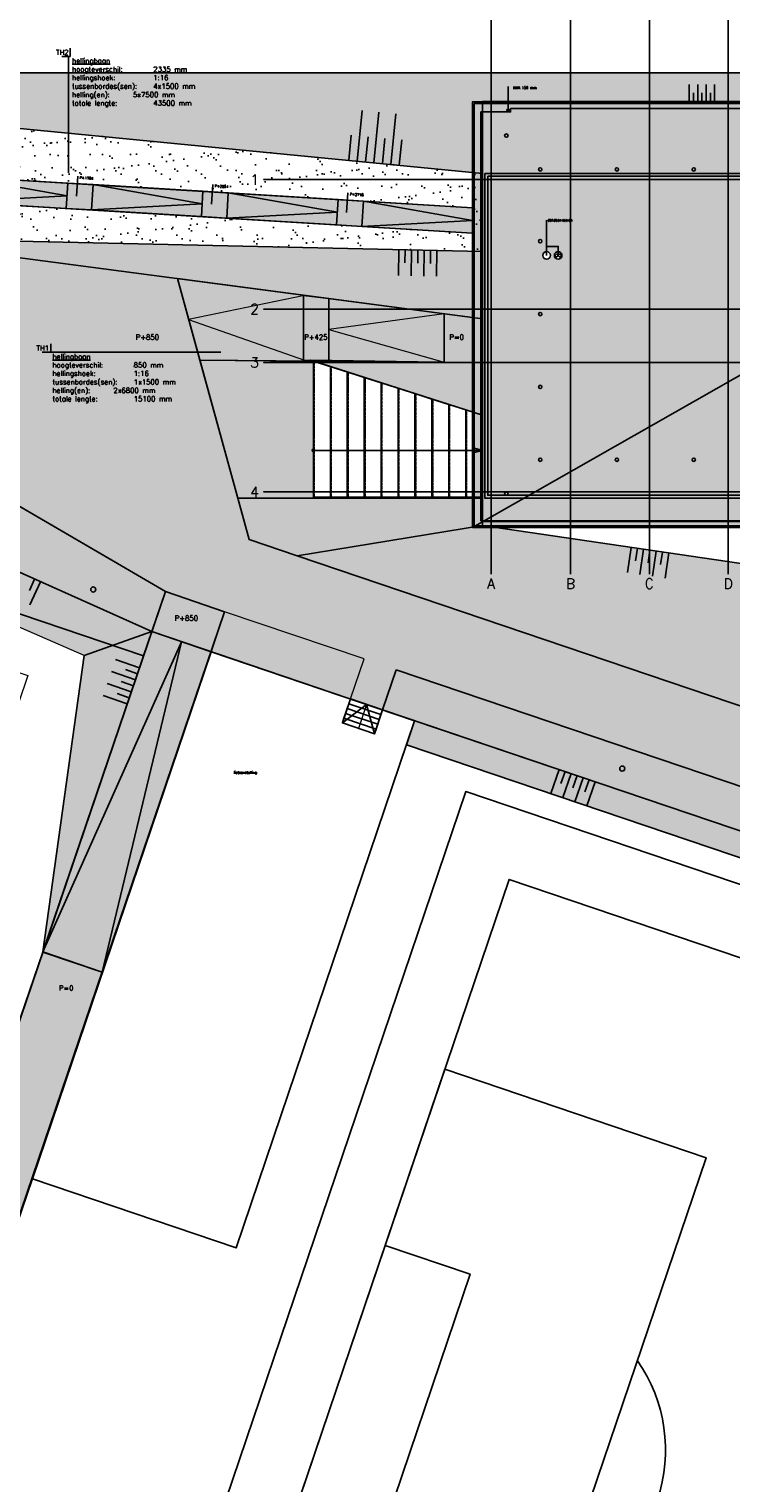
# Model space of a CAD drawing. Header units: millimetres. Extents: x -21286 to 456611, y -160636 to 272086.
# Tile 9 of 12: x 227244 to 268712, y -77076 to 8851. Entities that reach past the tile are written whole.
import ezdxf

# ---------------------------------------------------------------- set-up
doc = ezdxf.new("R2010")
doc.units = ezdxf.units.MM
doc.header["$LTSCALE"] = 0.5
doc.linetypes.add('CENTER2', pattern=[28.575000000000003, 19.05, -3.175, 3.175, -3.175])
doc.linetypes.add('HIDDEN2', pattern=[4.762499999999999, 3.175, -1.5875])
for name, color, linetype in [('arc. 252', 252, 'Continuous'), ('arc. 253', 253, 'Continuous'), ('arc. 254', 254, 'Continuous'), ('pen 0.05mm', 7, 'Continuous'), ('pen 0.15mm', 1, 'Continuous'), ('stramien', 9, 'CENTER2'), ('tekst 1.5mm', 210, 'Continuous'), ('tekst 3.0mm', 200, 'Continuous')]:
    doc.layers.add(name, color=color, linetype=linetype)
doc.layers.add('hulplijn', color=140, linetype='Continuous', plot=False)
doc.styles.add('1.5mm tekst', font='romans.shx', dxfattribs={"height": 1.5})
doc.styles.add('3.0mm tekst', font='romans.shx', dxfattribs={"height": 3})
pattern_1 = [(37.50000000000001, (-329619.256843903, -6274.30632133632), (-32.00062591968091, 978.8264746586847), [0, -772.1600000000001, 0, -863.6, 0, -825.5]), (7.499999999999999, (-329619.256843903, -6274.30632133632), (899.0465662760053, 1433.650201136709), [0, -416.5600000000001, 0, -695.96, 0, -266.7]), (327.5, (-330244.096843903, -6274.30632133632), (1581.984740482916, 2.874369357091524), [0, -254, 0, -914.4, 0, -1193.8]), (317.5, (-330244.096843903, -6274.30632133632), (1527.112904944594, 445.8586465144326), [0, -127, 0, -599.4399999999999, 0, -685.8])]

# ---------------------------------------------------------------- blocks, each defined once
blk = doc.blocks.new('trap entree')
at = {"layer": 'pen 0.05mm', "linetype": 'HIDDEN2'}
for p, q in [((-9950, 6.461050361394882e-09), (-9949.999999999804, 8045.00007677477)), ((-8950, 6.402842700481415e-10), (-8949.999999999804, 7709.000068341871)), ((-7950, 6.402842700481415e-10), (-7949.999999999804, 7389.000060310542)), ((-6950, 6.402842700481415e-10), (-6949.999999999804, 7069.000052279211)), ((-5950, 6.402842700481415e-10), (-5949.999999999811, 6749.000044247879)), ((-4950, 6.402842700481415e-10), (-4949.999999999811, 6429.00003621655)), ((-3950, 2.561137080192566e-09), (-3949.999999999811, 6109.000028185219)), ((-2950, 6.402842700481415e-10), (-2949.999999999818, 5789.000020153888)), ((-1950, 1.280568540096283e-09), (-1949.999999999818, 5469.000012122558)), ((-950, 6.402842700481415e-10), (-949.9999999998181, 5149.000004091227))]:
    blk.add_line(p, q, dxfattribs=at)
at = {"layer": 'pen 0.05mm'}
blk.add_line((-1.037551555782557e-08, 2772.499998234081), (-9999.999999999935, 2772.499998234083), dxfattribs=at)
blk.add_lwpolyline([(-482.9629131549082, 2901.909520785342), (-1.037551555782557e-08, 2772.499998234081), (-482.9629131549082, 2643.090475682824)], dxfattribs=at)
blk.add_circle((-9999.999999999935, 2772.499998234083), 75, dxfattribs=at)
at = {"layer": 'pen 0.15mm'}
for points in [[(-10000, 6.461050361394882e-09), (-9000, 5.820766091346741e-09), (-8999.999999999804, 7725.000068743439), (-9999.999999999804, 8045.00007677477)], [(-9000, 5.820766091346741e-09), (-8000, 5.180481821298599e-09), (-7999.999999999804, 7405.000060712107), (-8999.999999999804, 7725.000068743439)], [(-8000, 5.180481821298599e-09), (-7000, 4.540197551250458e-09), (-6999.999999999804, 7085.000052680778), (-7999.999999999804, 7405.000060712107)], [(-7000, 4.540197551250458e-09), (-6000, 3.899913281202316e-09), (-5999.999999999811, 6765.000044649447), (-6999.999999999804, 7085.000052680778)], [(-6000, 3.899913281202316e-09), (-5000, 3.259629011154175e-09), (-4999.999999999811, 6445.000036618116), (-5999.999999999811, 6765.000044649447)], [(-5000, 3.201421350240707e-09), (-4000, 2.561137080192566e-09), (-3999.999999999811, 6125.000028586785), (-4999.999999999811, 6445.000036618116)], [(-4000, 2.561137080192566e-09), (-3000, 1.920852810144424e-09), (-2999.999999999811, 5805.000020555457), (-3999.999999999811, 6125.000028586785)], [(-3000, 1.920852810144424e-09), (-2000, 1.280568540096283e-09), (-1999.999999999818, 5485.000012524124), (-2999.999999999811, 5805.000020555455)], [(-2000, 1.280568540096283e-09), (-1000, 6.402842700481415e-10), (-999.9999999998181, 5165.000004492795), (-1999.999999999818, 5485.000012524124)], [(-1000, 6.402842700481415e-10), (0, 0), (2.037268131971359e-10, 4844.999996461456), (-999.9999999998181, 5165.000004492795)]]:
    blk.add_lwpolyline(points, close=True, dxfattribs=at)
blk = doc.blocks.new('1302-KAVEL-02')
at = {"layer": 'arc. 254'}
h = blk.add_hatch(color=256, dxfattribs=at)
h.dxf.hatch_style = 1
h.paths.add_polyline_path([(-121355.6149976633, -1499.999999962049), (-125855.6150006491, -1499.999999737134), (-166428.0770694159, -1499.999999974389), (-180456.4434435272, -1499.999999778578), (-161101.1671407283, -8055.172962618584), (-161903.1132041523, -10423.05702736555), (-160008.8050724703, -11064.61499214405), (-159207.821370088, -8696.404779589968), (-134668.8822507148, -14179.49079362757), (-130880.265458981, -15462.60528789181), (-109663.9949428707, -22648.12313017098), (-105875.3782823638, -23931.23801190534), (-94324.04826811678, -30670.99543726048), (-95128.74604647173, -33037.94873767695), (-91624.27185864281, -34224.83125809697), (-90819.57772941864, -31857.87632775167), (-82581.98631902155, -34647.75278410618), (-83383.93255253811, -37015.63735109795), (-81489.6239618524, -37657.1940229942), (-80687.67792044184, -35289.31002322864), (-44433.38260061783, -47567.77702809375), (-45235.32883413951, -49935.66159508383), (-43341.02026294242, -50577.21826037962), (-42539.07422100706, -48209.33426079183), (-33240.08354202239, -51358.68271631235), (-30828.50438165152, -47424.35294322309), (-13106.46059739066, -21382.31205324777), (-18199.35633514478, -21002.40482004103), (-35255.67741810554, -45924.97464108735), (-89375.95489899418, -27595.72274777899), (-90048.12404153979, -25149.99999997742), (-85575.61500059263, -25095.00028410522), (-85575.61500059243, -17057.30198297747), (-92289.2357386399, -16995.59731912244), (-93615.22959416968, -12170.89899448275), (-111875.2994064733, -9765.390824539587)])
h = blk.add_hatch(color=256, dxfattribs=at)
h.dxf.hatch_style = 1
h.paths.add_polyline_path([(-114888.4042123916, -7137.750015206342), (-108161.9798026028, -7533.13682328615), (-108070.7366930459, -6035.91449679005), (-116738.6986108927, -5524.162243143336)])
h.paths.add_polyline_path([(-108161.9798026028, -7533.13682328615), (-106664.7574761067, -7624.379932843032), (-106573.5143665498, -6127.157606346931), (-108070.7366930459, -6035.91449679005)])
h.paths.add_polyline_path([(-106664.7574761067, -7624.379932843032), (-100176.7940612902, -8019.766740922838), (-100085.5509517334, -6522.544414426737), (-106573.5143665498, -6127.157606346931)])
h.paths.add_polyline_path([(-98679.57173479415, -8111.009850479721), (-92191.60831997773, -8506.396658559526), (-92100.36521042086, -7009.174332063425), (-98588.32862523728, -6613.787523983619)])
h.paths.add_polyline_path([(-100176.7940612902, -8019.766740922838), (-98679.57173479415, -8111.009850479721), (-98588.32862523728, -6613.787523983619), (-100085.5509517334, -6522.544414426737)])
h.paths.add_polyline_path([(-90694.38599348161, -8597.639768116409), (-84206.4225786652, -8993.026576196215), (-84115.17946910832, -7495.804249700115), (-90603.14288392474, -7100.417441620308)])
h.paths.add_polyline_path([(-92191.60831997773, -8506.396658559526), (-90694.38599348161, -8597.639768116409), (-90603.14288392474, -7100.417441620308), (-92100.36521042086, -7009.174332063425)])
h.paths.add_polyline_path([(-82709.2002521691, -9084.269685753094), (-76175.61528257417, -9479.656493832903), (-76175.61529424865, -7979.653916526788), (-82617.95714261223, -7587.047359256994)])
h.paths.add_polyline_path([(-84206.4225786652, -8993.026576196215), (-82709.2002521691, -9084.269685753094), (-82617.95714261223, -7587.047359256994), (-84115.17946910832, -7495.804249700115)])
h = blk.add_hatch(color=256, dxfattribs=at)
h.dxf.hatch_style = 1
h.paths.add_polyline_path([(-75575.6153915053, -17149.21164521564), (-75575.61539150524, -14547.36522890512), (-93615.22959416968, -12170.89899448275), (-92289.2357386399, -16995.59731912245)])
h = blk.add_hatch(color=256, dxfattribs=at)
h.dxf.hatch_style = 1
h.paths.add_polyline_path([(-91624.27185864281, -34224.83125809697), (-98061.82063455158, -53160.45817657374), (-101565.0316626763, -51969.44704837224), (-95128.74251844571, -33037.95072386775)])
h = blk.add_hatch(color=256, dxfattribs=at)
h.dxf.hatch_style = 1
h.paths.add_polyline_path([(-98061.82062619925, -53160.45815200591), (-104499.369402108, -72096.08507048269), (-108002.5804302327, -70905.07394228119), (-105187.4921043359, -62624.8626123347), (-110778.5533204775, -60731.30304216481), (-109647.6004024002, -56891.15274045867), (-103899.9555360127, -58837.74347199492), (-101566.2912860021, -51973.5776177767)])
at = {"layer": 'pen 0.15mm'}
h = blk.add_hatch(dxfattribs=at)
h.set_pattern_fill('AR-SAND', color=256, scale=20)
h.set_pattern_definition(pattern_1)
h.paths.add_polyline_path([(-45235.32883413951, -49935.66159508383), (-45716.49841954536, -51356.3946610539), (-80076.48400052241, -39719.48406083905), (-79595.31607121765, -38298.7527619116)])
h.paths.add_polyline_path([(-80687.67792044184, -35289.31002322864), (-81489.62438029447, -37657.19525851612), (-45235.32883413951, -49935.66159508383), (-44433.38260061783, -47567.77702809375)])
h.paths.add_polyline_path([(-42539.07422100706, -48209.33426079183), (-33240.08354202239, -51358.68271631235), (-34579.84974221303, -53544.4214791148), (-43341.02026294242, -50577.21826037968)], flags=17)
h.paths.add_polyline_path([(-43341.02024345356, -50577.21826698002), (-43822.18816130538, -51997.95252993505), (-33926.79236944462, -55349.28793459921), (-13106.46059724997, -21382.31205304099), (-30828.50438165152, -47424.35294322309), (-34579.84974221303, -53544.4214791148)])
h.paths.add_polyline_path([(-132023.9837617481, -17280.92815289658), (-109860.5671933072, -24787.20007561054), (-110341.7393994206, -26207.92992609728), (-132505.1559678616, -18701.65800338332)])
h.paths.add_polyline_path([(-94324.04826811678, -30670.99543726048), (-95128.74617435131, -33037.9491138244), (-110341.7393994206, -26207.92992609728), (-109860.5671933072, -24787.20007561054), (-105875.3782823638, -23931.23801190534)])
h.paths.add_polyline_path([(-134668.8822507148, -14179.49079362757), (-132023.9837617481, -17280.92815289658), (-109860.5671933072, -24787.20007561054), (-105875.3782823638, -23931.23801190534)])
h.paths.add_polyline_path([(-110341.7393994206, -26207.92992609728), (-95128.74224302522, -33037.95044527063), (-99115.52042724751, -34452.79952219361), (-111332.6497000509, -29133.76328872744)])
h.paths.add_polyline_path([(-95128.74240507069, -33037.95039038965), (-101565.0316626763, -51969.44704837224), (-99115.52042724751, -34452.79952219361)])
h.paths.add_polyline_path([(-91624.27186699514, -34224.83128266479), (-83383.93286826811, -37015.63828334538), (-82581.98631902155, -34647.75278410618), (-90819.57772941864, -31857.87632775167)])
h.paths.add_polyline_path([(-160008.8048926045, -11064.61446105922), (-156030.7273508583, -12411.89400372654), (-132505.1559678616, -18701.65800338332), (-133496.0811227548, -21627.53522578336), (-160489.9729887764, -12485.34625257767)])
h.paths.add_polyline_path([(-134668.8822507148, -14179.49079362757), (-159207.821370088, -8696.404779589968), (-160008.8050724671, -11064.61499213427), (-156030.7273508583, -12411.89400372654), (-132505.1559678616, -18701.65800338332), (-132023.9837617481, -17280.92815289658)])
h.paths.add_polyline_path([(-161101.1671407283, -8055.172962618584), (-161903.1132041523, -10423.05702736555), (-187286.7485347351, -1826.223719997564), (-187176.2643129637, -1499.999999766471), (-180456.4434435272, -1499.999999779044)])
edge = h.paths.add_edge_path()
edge.add_line((-161903.113295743, -10423.05723539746), (-162384.2813873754, -11843.78901351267))
edge.add_line((-162384.2813873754, -11843.78901351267), (-187767.916464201, -3246.955018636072))
edge.add_arc((-187232.9997192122, -1667.521070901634), 1667.557351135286, 90.37794744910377, 251.28998098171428, ccw=False)
edge.add_line((-187243.9995604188, 2.752058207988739e-07), (-169855.6150004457, 2.358574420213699e-07))
edge.add_line((-169855.6150004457, 2.358574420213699e-07), (-165649.8397688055, 2.359156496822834e-07))
edge.add_line((-165649.8397688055, 2.359156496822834e-07), (-165649.8397689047, -1499.999999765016))
edge.add_line((-165649.8397689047, -1499.999999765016), (-169855.6150005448, -1499.999999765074))
edge.add_line((-169855.6150005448, -1499.999999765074), (-187176.2643129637, -1499.999999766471))
edge.add_line((-187176.2643129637, -1499.999999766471), (-187286.748534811, -1826.223719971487))
edge.add_line((-187286.748534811, -1826.223719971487), (-161903.113295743, -10423.05723539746))
h.paths.add_polyline_path([(-125855.615000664, -1499.981248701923), (-128823.122983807, 1.466833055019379e-07), (-125855.6150101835, 60000.00000014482)])
h.paths.add_polyline_path([(-163646.9335756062, 3.776513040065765e-07), (-128823.1229838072, 1.466833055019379e-07), (-125855.6150101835, -1499.981248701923), (-163649.841578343, -1499.999995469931)])
h.paths.add_polyline_path([(-121353.1887462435, -1500.000000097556), (-118239.7263358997, 3.067543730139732e-08), (-121353.188746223, 60000.00000014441)])
edge = h.paths.add_edge_path(flags=16)
edge.add_line((-34579.84974221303, -53544.4214791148), (-33926.79236944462, -55349.28793459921))
h = blk.add_hatch(dxfattribs=at)
h.set_pattern_fill('AR-SAND', color=256, scale=20)
h.set_pattern_definition(pattern_1)
h.paths.add_polyline_path([(-75575.61539150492, -1700.00028411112), (-56615.61453162, -1700.000284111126), (-56615.61453162, 1.463286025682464e-08), (-118239.7263358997, 3.067543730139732e-08), (-121353.1887460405, -1499.999999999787), (-75575.61539150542, -5949.999999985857), (-75575.61539150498, -5949.999999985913)])
h.paths.add_polyline_path([(-53365.61453161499, -1700.000005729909), (-53365.61453161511, 1.462831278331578e-08), (3.236345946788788e-08, 0), (-27457.73748549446, -6419.999999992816), (-32575.61539150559, -5949.999999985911), (-32575.6153915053, -1700.000564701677)])
h.paths.add_polyline_path([(-27457.73748550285, -6419.999999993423), (-27453.73509453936, -9487.360483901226), (-8563.024152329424, -13969.99999998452), (-5.355104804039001e-09, -8.614733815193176e-09)])
h.paths.add_polyline_path([(-27453.73509453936, -9487.360483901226), (-32575.61539150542, -10504.29278042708), (-32575.61539150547, -13969.99999998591), (-8563.024152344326, -13969.99999998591)])
h.paths.add_polyline_path([(-32575.61539150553, -19930.00022350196), (-18199.35633514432, -21002.4048200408), (-28486.48354194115, -26067.75353004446), (-32575.61539150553, -22292.48967602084), (-32575.61539152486, -22292.48967606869)])
h.paths.add_polyline_path([(-37121.48383546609, -32410.09801715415), (-35255.67741810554, -45924.97464108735), (-18199.35633514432, -21002.40482004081), (-28486.48354194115, -26067.75353004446)])
h.paths.add_polyline_path([(-75575.61539150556, -26772.83863394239), (-86531.30376574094, -28559.13848762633), (-35255.67741810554, -45924.97464108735), (-37121.48383546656, -32410.09801715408)])
h.paths.add_polyline_path([(-90048.12404153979, -25149.99999997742), (-89375.95489899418, -27595.72274777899), (-86531.30376574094, -28559.13848762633), (-75575.61539150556, -26772.83863394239), (-75575.61539150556, -25149.99999998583)])
h.paths.add_polyline_path([(-85764.7636298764, -16989.47264444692), (-75575.6153915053, -17149.21164521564), (-75575.61500059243, -20250.0002876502)])
h.paths.add_polyline_path([(-75575.61539150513, -10565.18240781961), (-111875.2994064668, -9765.390824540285), (-75575.61539150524, -14547.36522890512), (-75575.61539150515, -11392.54526629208)])
edge = h.paths.add_edge_path(flags=16)
edge.add_arc((-156109.4977155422, 714867.146325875), 733103.1054355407, 280.1071798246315, 282.21449026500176, ccw=False)
edge.add_line((-27457.16456462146, -6859.076264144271), (-27454.77601822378, -8689.615283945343))
edge.add_arc((-810651.5584126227, 4030031.156328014), 4113959.488254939, 280.9746943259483, 281.3319931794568)
edge.add_line((-2284.53780294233, -3727.070312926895), (-1005.421462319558, -1640.277731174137))
h = blk.add_hatch(dxfattribs=at)
h.set_pattern_fill('AR-SAND', color=256, scale=30)
h.set_pattern_definition([(37.50000000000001, (-329619.256843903, -6274.30632133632), (-48.00093887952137, 1468.239711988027), [0, -1158.24, 0, -1295.4, 0, -1238.25]), (7.499999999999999, (-329619.256843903, -6274.30632133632), (1348.569849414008, 2150.475301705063), [0, -624.8400000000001, 0, -1043.94, 0, -400.05]), (327.5, (-330556.516843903, -6274.30632133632), (2372.977110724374, 4.311554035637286), [0, -381, 0, -1371.6, 0, -1790.7]), (317.5, (-330556.516843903, -6274.30632133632), (2290.669357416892, 668.7879697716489), [0, -190.5, 0, -899.16, 0, -1028.7])])
h.paths.add_polyline_path([(-121353.1887464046, -1500.000000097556), (-111875.2994064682, -9765.390824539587), (-75575.61539150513, -10565.18240781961), (-75575.61539150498, -5949.999999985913)])
h.paths.add_polyline_path([(-76175.61529424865, -7979.653916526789), (-116738.6986108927, -5524.162243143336), (-114888.4042123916, -7137.750015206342), (-76175.61527094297, -9479.656494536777)], flags=16)
at = {"lineweight": 0}
blk.add_line((-105875.3782823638, -23931.23801190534), (-94324.04826811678, -30670.99543726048), dxfattribs=at)
blk.add_lwpolyline([(-75575.61539150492, -1700.00028411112), (-56615.61453162, -1700.000284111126), (-56615.61453162, 1.463286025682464e-08), (-118239.7263358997, 3.067543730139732e-08), (-121353.1887460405, -1499.999999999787), (-75575.61539150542, -5949.999999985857), (-75575.61539150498, -5949.999999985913)], close=True)
at = {"layer": 'hulplijn', "lineweight": 0}
for points in [[(-83383.93262060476, -37015.63755208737), (-83865.10075960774, -38436.36947007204)], [(-82436.7784213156, -37336.41617165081), (-82917.94656031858, -38757.14808963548)], [(-81970.79236102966, -39077.92670919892), (-83865.10071679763, -38436.3693436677)], [(-81874.5587561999, -38793.78045583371), (-83768.86711196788, -38152.22309030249)]]:
    blk.add_lwpolyline(points, dxfattribs=at)
at = {"layer": 'pen 0.05mm'}
for p, q in [((-63369.98872585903, -1700.000005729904), (-63369.98872585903, -700.0000057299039)), ((-62869.98872585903, -1700.000005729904), (-62869.98872585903, -700.0000057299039)), ((-62369.98872585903, -1700.000019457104), (-62369.98872585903, -700.0000194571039)), ((-61869.98872585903, -1699.999925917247), (-61869.98872585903, -699.9999259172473)), ((-63119.98872585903, -1700.000005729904), (-63119.98872585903, -1200.000005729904)), ((-62619.98872585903, -1700.000019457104), (-62619.98872585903, -1200.000019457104)), ((-62119.98872585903, -1699.999925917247), (-62119.98872585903, -1199.999925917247)), ((-82992.07140020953, -5229.052452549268), (-82701.81208030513, -2243.127214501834)), ((-81996.76298752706, -5325.805559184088), (-81706.50366762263, -2339.880321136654)), ((-81001.45457484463, -5422.558665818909), (-80711.19525494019, -2436.633427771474)), ((-83489.72560655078, -5180.675899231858), (-83344.5959465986, -3687.713280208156)), ((-82494.41719386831, -5277.429005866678), (-82349.28753391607, -3784.466386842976)), ((-81499.10878118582, -5374.182112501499), (-81353.97912123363, -3881.219493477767)), ((-80503.80036850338, -5470.93521913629), (-80358.67070855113, -3977.972600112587)), ((-80525.37632420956, -10491.59212076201), (-80554.59316179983, -11991.3075525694)), ((-80150.4474662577, -10498.89633015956), (-80165.05588505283, -11248.75404606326)), ((-79775.51860830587, -10506.20053955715), (-79804.7354458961, -12005.91597136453)), ((-79400.58974995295, -10513.50472836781), (-79415.19816874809, -11263.36244427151)), ((-79025.66089200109, -10520.80893776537), (-79054.87772959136, -12020.52436957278)), ((-78650.7320367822, -10528.11328744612), (-78665.34045557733, -11277.97100334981)), ((-78275.80317883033, -10535.4174968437), (-78305.0200164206, -12035.13292865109)), ((-66807.51031912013, -28058.21631878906), (-67025.0802676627, -29542.35354879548)), ((-66436.4760116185, -28112.60880592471), (-66545.26098588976, -28854.67742092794)), ((-66065.44170411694, -28167.00129306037), (-66283.01165265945, -29651.13852306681)), ((-65694.40739362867, -28221.39375982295), (-65803.19236789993, -28963.46237482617)), ((-65323.37308612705, -28275.78624695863), (-65540.94303466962, -29759.92347696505)), ((-64952.33879897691, -28330.17887292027), (-65061.12377324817, -29072.24748792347)), ((-64581.30449147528, -28384.5713600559), (-64798.87444001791, -29868.70859006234)), ((-102051.0335927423, -29930.12167681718), (-102358.2149558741, -30614.32896276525)), ((-101708.9299497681, -30083.71235838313), (-102323.2926760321, -31452.12693027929)), ((-95852.98222837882, -35168.20696241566), (-97273.16991554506, -34685.43689994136)), ((-96094.36725961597, -35878.3008059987), (-97514.55494678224, -35395.53074352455)), ((-96215.05975573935, -36233.34773441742), (-96925.15359932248, -35991.96270318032)), ((-95973.6747439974, -35523.25388420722), (-96683.76858758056, -35281.86885297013)), ((-96577.13743543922, -37298.48845463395), (-97997.32512260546, -36815.71839215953)), ((-96335.75227135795, -36588.39465620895), (-97755.93995852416, -36105.62459373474)), ((-96456.44491982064, -36943.44153284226), (-97166.53876340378, -36702.05650160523)), ((-71064.51655955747, -41187.93180193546), (-71545.68493123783, -42608.66295106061)), ((-70709.33377227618, -41308.22389485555), (-70949.91795811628, -42018.58946941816)), ((-70354.15098499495, -41428.51598777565), (-70835.3193566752, -42849.24713690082)), ((-69998.96819110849, -41548.80806119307), (-70239.55237694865, -42259.17363575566)), ((-69643.7854038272, -41669.10015411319), (-70124.95377550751, -43089.83130323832)), ((-69288.60266155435, -41789.39237992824), (-69529.18684739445, -42499.75795449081)), ((-68933.41987427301, -41909.68447284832), (-69414.58824595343, -43330.41562197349))]:
    blk.add_line(p, q, dxfattribs=at)
for points in [[(-121353.1887464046, -1500.000000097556), (-111875.2994064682, -9765.390824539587), (-111875.2994064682, -9765.390824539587), (-111875.2994064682, -9765.390824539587), (-75575.61539150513, -10565.18240781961), (-75575.61539150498, -5949.999999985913), (-121353.1887464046, -1500.000000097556)], [(-76175.61529424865, -7979.653916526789), (-116738.6986108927, -5524.162243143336), (-114888.4042123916, -7137.750015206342), (-76175.61527094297, -9479.656494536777)], [(-106664.7574761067, -7624.379932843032), (-100176.7940612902, -8019.766740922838), (-100085.5509517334, -6522.544414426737), (-106573.5143665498, -6127.157606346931)], [(-100176.7940612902, -8019.766740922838), (-98679.57173479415, -8111.009850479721), (-98588.32862523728, -6613.787523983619), (-100085.5509517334, -6522.544414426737)], [(-98679.57173479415, -8111.009850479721), (-92191.60831997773, -8506.396658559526), (-92100.36521042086, -7009.174332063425), (-98588.32862523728, -6613.787523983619)], [(-92191.60831997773, -8506.396658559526), (-90694.38599348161, -8597.639768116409), (-90603.14288392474, -7100.417441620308), (-92100.36521042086, -7009.174332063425)], [(-90694.38599348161, -8597.639768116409), (-84206.4225786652, -8993.026576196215), (-84115.17946910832, -7495.804249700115), (-90603.14288392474, -7100.417441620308)], [(-84206.4225786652, -8993.026576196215), (-82709.2002521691, -9084.269685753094), (-82617.95714261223, -7587.047359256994), (-84115.17946910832, -7495.804249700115)], [(-82709.2002521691, -9084.269685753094), (-76175.61528257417, -9479.656493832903), (-76175.61529424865, -7979.653916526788), (-82617.95714261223, -7587.047359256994)], [(-75575.61539150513, -10565.18240781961), (-111875.2994064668, -9765.390824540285), (-75575.61539150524, -14547.36522890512), (-75575.61539150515, -11392.54526629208)], [(-75575.6153915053, -17149.21164521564), (-75575.61539150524, -14547.36522890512), (-93615.22959416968, -12170.89899448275), (-92289.2357386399, -16995.59731912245)], [(-86155.61556062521, -13167.43665715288), (-84655.61556062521, -13351.20251899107), (-84655.61556062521, -17006.86116408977), (-86155.61556062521, -16983.34511588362)], [(-85552.12219740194, -17057.51790454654), (-92289.2357386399, -16995.59731912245), (-90048.12404153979, -25149.99999997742), (-75575.61539150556, -25149.99999998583), (-75575.61539150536, -20250.00016255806)], [(-85764.7636298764, -16989.47264444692), (-85764.7636298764, -16989.47264444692), (-75575.6153915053, -17149.21164521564), (-75575.61500059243, -20250.0002876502)], [(-32575.61539150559, -26529.99999998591), (-75575.61539150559, -26529.99999998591), (-75575.61539150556, -26772.83863394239), (-37121.48383546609, -32410.09801715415), (-28486.48354194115, -26067.75353004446), (-32575.61539150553, -22292.48967602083), (-32575.61539149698, -26529.9999999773), (-32575.61539150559, -26529.99999998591), (-32575.61539150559, -26529.99999998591), (-32575.61539150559, -26529.99999998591), (-32575.61539150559, -26529.99999998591), (-32575.61539150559, -26529.99999998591), (-32575.61539150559, -26529.99999998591), (-32575.61539150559, -26529.99999998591)], [(-94324.04826811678, -30670.99543726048), (-94324.04826811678, -30670.99543726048), (-94324.04826811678, -30670.99543726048), (-95128.74617435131, -33037.9491138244), (-110341.7393994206, -26207.92992609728), (-109860.5671933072, -24787.20007561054), (-105875.3782823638, -23931.23801190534)], [(-90048.12404153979, -25149.99999997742), (-89375.95489899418, -27595.72274777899), (-86531.30376574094, -28559.13848762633), (-75575.61539150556, -26772.83863394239), (-75575.61539150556, -25149.99999998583)], [(-75575.61539150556, -26772.83863394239), (-86531.30376574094, -28559.13848762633), (-35255.67741810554, -45924.97464108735), (-37121.48383546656, -32410.09801715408)], [(-95128.74240507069, -33037.95039038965), (-101565.0316626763, -51969.44704837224), (-99115.52042724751, -34452.79952219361)], [(-91624.27185864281, -34224.83125809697), (-98061.82063455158, -53160.45817657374), (-101565.0316626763, -51969.44704837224), (-95128.74251844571, -33037.95072386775)], [(-80687.67792044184, -35289.31002322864), (-81489.62438029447, -37657.19525851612), (-81489.62438029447, -37657.19525851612), (-45235.32883413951, -49935.66159508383), (-44433.38260061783, -47567.77702809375), (-44433.38260061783, -47567.77702809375), (-44433.38260061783, -47567.77702809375), (-44433.38260061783, -47567.77702809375), (-80687.67792044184, -35289.31002322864)], [(-83865.1007977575, -38436.36958271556), (-83383.93262516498, -37015.63756555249), (-81489.62403447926, -37657.19423744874), (-81970.79231819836, -39077.9265827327)], [(-83383.93286826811, -37015.63828334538), (-83865.10079775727, -38436.36958271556), (-81970.79239915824, -39077.92682178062), (-81489.62446974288, -37657.19552262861)], [(-83672.63348959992, -37868.07672274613), (-83576.39994022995, -37583.93057072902), (-81682.09134954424, -38225.48724262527), (-81778.32501004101, -38509.63372276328)], [(-83576.39978627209, -37583.93011614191), (-83480.16623690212, -37299.7839641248), (-81585.8576462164, -37941.34063602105), (-81682.09130671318, -38225.48711615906)], [(-83480.16608294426, -37299.78350953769), (-83383.93253357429, -37015.63735752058), (-81489.62394288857, -37657.19402941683), (-81585.85760338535, -37941.34050955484)], [(-83865.1007977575, -38436.36958271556), (-83768.86724838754, -38152.22343069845), (-81874.55865770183, -38793.7801025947), (-81970.79231819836, -39077.9265827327)], [(-83768.86719292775, -38152.22332935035), (-83672.63364355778, -37868.07717733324), (-81778.32505287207, -38509.63384922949), (-81874.55871336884, -38793.7803293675)], [(-98061.82062619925, -53160.45815200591), (-104499.369402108, -72096.08507048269), (-108002.5804302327, -70905.07394228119), (-105187.4921043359, -62624.8626123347), (-110778.5533204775, -60731.30304216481), (-109647.6004024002, -56891.15274045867), (-103899.9555360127, -58837.74347199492), (-101566.2912860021, -51973.5776177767)]]:
    blk.add_lwpolyline(points, close=True, dxfattribs=at)
for points in [[(-106573.5143665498, -6127.157606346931), (-100131.1725065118, -7271.155577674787), (-106664.7574761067, -7624.379932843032)], [(-98588.32862523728, -6613.787523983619), (-92145.98676519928, -7757.785495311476), (-98679.57173479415, -8111.009850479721)], [(-90603.14288392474, -7100.417441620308), (-84160.80102388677, -8244.415412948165), (-90694.38599348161, -8597.639768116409)], [(-82617.95714261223, -7587.047359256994), (-76175.61528841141, -8729.655205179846), (-82709.2002521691, -9084.269685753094)], [(-77855.61556062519, -17113.46724929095), (-77855.61556062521, -14238.16605280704)], [(-101565.0316626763, -51969.44704837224), (-93376.50718854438, -33631.3909909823), (-98061.8206345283, -53160.45817658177)], [(-83865.10079775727, -38436.36958271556), (-82436.77866900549, -37336.41690298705), (-81970.79239915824, -39077.92682178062)], [(-83865.10071679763, -38436.3693436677), (-82436.7784213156, -37336.41617165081), (-81970.79231819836, -39077.9265827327)], [(-81489.62422202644, -37657.19479121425), (-81970.79236102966, -39077.92670919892)]]:
    blk.add_lwpolyline(points, dxfattribs=at)
at = {"layer": 'pen 0.05mm', "lineweight": 0}
for points in [[(-86108.56090178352, -13170.591778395), (-92955.61556062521, -14578.63254439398), (-86108.5609017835, -16983.34511588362)], [(-77855.61556062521, -14247.00717492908), (-84655.61556062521, -15185.05583308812), (-77855.61556062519, -17113.46724929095)]]:
    blk.add_lwpolyline(points, dxfattribs=at)
for points in [[(-110341.7393994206, -26207.92992609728), (-95128.74224302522, -33037.95044527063), (-99115.52042724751, -34452.79952219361), (-111332.6497000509, -29133.76328872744)], [(-91624.27186699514, -34224.83128266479), (-83383.93286826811, -37015.63828334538), (-82581.98631902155, -34647.75278410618), (-90819.57772941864, -31857.87632775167)], [(-45235.32883413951, -49935.66159508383), (-45716.49841954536, -51356.3946610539), (-80076.48400052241, -39719.48406083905), (-79595.31607121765, -38298.7527619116)]]:
    blk.add_lwpolyline(points, close=True, dxfattribs=at)
at = {"layer": 'pen 0.15mm'}
for centre in [(-98585.3620194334, -30547.53259989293), (-67329.27344286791, -41133.22704541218)]:
    blk.add_circle(centre, 149.9999999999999, dxfattribs=at)
at = {"layer": 'tekst 1.5mm'}
for points in [[(-99504.1409211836, -6126.143358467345), (-99582.51322641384, -7291.888268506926)], [(-91518.95517987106, -6612.773276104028), (-91597.3274851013, -7778.518186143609)], [(-83533.76943855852, -7099.40319374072), (-83612.14174378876, -8265.1481037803)]]:
    blk.add_lwpolyline(points, dxfattribs=at)
blk.add_blockref('trap entree', (-75575.61500059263, -25095.00028411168))
at = {"layer": 'tekst 1.5mm', "char_height": 150, "width": 3832.399183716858, "attachment_point": 1, "rotation": 356.5126170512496, "style": '1.5mm tekst'}
for s, insert in [('P+1784', (-99389.40468741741, -6130.389006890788)), ('P+2251', (-91404.21894610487, -6617.018924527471)), ('P+2718', (-83419.03320479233, -7103.648842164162))]:
    blk.add_mtext(s, dxfattribs=dict(at, insert=insert))
at = {"layer": 'tekst 1.5mm', "char_height": 300, "attachment_point": 1, "style": '1.5mm tekst'}
for s, insert in [('P+850', (-96072.52008874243, -15481.24555331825)), ('P+425', (-86117.48362872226, -15481.24555331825)), ('P=0', (-77544.83117491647, -15481.24555331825)), ('P+850', (-93766.38097541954, -32090.88782910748)), ('P=0', (-100610.9285034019, -53950.82738917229))]:
    blk.add_mtext_dynamic_manual_height_columns(s, width=3500.847170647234, gutter_width=1500, heights=[0], dxfattribs=dict(at, insert=insert))
blk = doc.blocks.new('1302-stramien-01')
at = {"layer": 'hulplijn'}
for points in [[(-370, 370), (42369.99999999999, 370), (42369.99999999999, -18830), (-370, -18830)], [(-200, 200), (42199.99999999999, 200), (42199.99999999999, -18660), (-200, -18660)], [(0, 0), (41999.99999999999, 0), (41999.99999999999, -18460), (0, -18460)]]:
    blk.add_lwpolyline(points, close=True, dxfattribs=at)
at = {"layer": 'stramien'}
for p, q in [((0, -23329.36116688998), (0, 10339.00374658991)), ((4690, -23329.36116688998), (4690, 10339.00374658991)), ((9349.999999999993, -23329.36116688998), (9349.999999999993, 10339.00374658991)), ((14009.99999999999, -23329.36116688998), (14009.99999999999, 10339.00374658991)), ((18669.99999999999, -23329.36116688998), (18669.99999999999, 10339.00374658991)), ((23329.99999999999, -23329.36116688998), (23329.99999999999, 10339.00374658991)), ((27989.99999999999, -23329.36116688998), (27989.99999999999, 10339.00374658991)), ((32649.99999999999, -23329.36116688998), (32649.99999999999, 10339.00374658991)), ((37309.99999999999, -23329.36116688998), (37309.99999999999, 10339.00374658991)), ((41999.99999999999, -23329.36116688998), (41999.99999999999, 10339.00374658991)), ((-13468.93434815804, 0), (52269.99874919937, 0)), ((-13468.93434815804, -7650), (52269.99874919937, -7650)), ((-13468.93434815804, -10810), (52269.99874919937, -10810)), ((-13468.93434815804, -18460), (52269.99874919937, -18460))]:
    blk.add_line(p, q, dxfattribs=at)
at = {"layer": 'tekst 3.0mm', "char_height": 600, "style": '3.0mm tekst'}
for s, width, insert, attachment_point in [('A', 1527.989107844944, (0, 10589.00374658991), 8), ('B', 1527.989107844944, (4690, 10589.00374658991), 8), ('C', 1527.989107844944, (9349.999999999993, 10589.00374658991), 8), ('D', 1527.989107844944, (14009.99999999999, 10589.00374658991), 8), ('E', 1527.989107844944, (18669.99999999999, 10589.00374658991), 8), ('F', 1527.989107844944, (23329.99999999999, 10589.00374658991), 8), ('G', 1527.989107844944, (27989.99999999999, 10589.00374658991), 8), ('H', 1527.989107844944, (32649.99999999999, 10589.00374658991), 8), ('J', 1527.989107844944, (37309.99999999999, 10589.00374658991), 8), ('K', 1527.989107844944, (41999.99999999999, 10589.00374658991), 8), ('1', 1841.16162045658, (-13718.93434815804, 0), 6), ('1', 1841.16162045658, (52519.99874919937, 0), 4), ('2', 1841.16162045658, (-13718.93434815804, -7650), 6), ('2', 1841.16162045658, (52519.99874919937, -7650), 4), ('3', 1841.16162045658, (-13718.93434815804, -10810), 6), ('3', 1841.16162045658, (52519.99874919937, -10810), 4), ('4', 1841.16162045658, (-13718.93434815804, -18460), 6), ('4', 1841.16162045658, (52519.99874919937, -18460), 4), ('A', 1527.989107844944, (0, -23579.36116688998), 2), ('B', 1527.989107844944, (4690, -23579.36116688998), 2), ('C', 1527.989107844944, (9349.999999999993, -23579.36116688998), 2), ('D', 1527.989107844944, (14009.99999999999, -23579.36116688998), 2), ('E', 1527.989107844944, (18669.99999999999, -23579.36116688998), 2), ('F', 1527.989107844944, (23329.99999999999, -23579.36116688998), 2), ('G', 1527.989107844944, (27989.99999999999, -23579.36116688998), 2), ('H', 1527.989107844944, (32649.99999999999, -23579.36116688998), 2), ('J', 1527.989107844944, (37309.99999999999, -23579.36116688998), 2), ('K', 1527.989107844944, (41999.99999999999, -23579.36116688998), 2)]:
    blk.add_mtext_dynamic_manual_height_columns(s, width=width, gutter_width=3000, heights=[0], dxfattribs=dict(at, insert=insert, attachment_point=attachment_point))
blk = doc.blocks.new('TH01')
at = {"layer": 'hulplijn'}
for points in [[(-1.591615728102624e-12, -6.821210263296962e-13), (-1.591615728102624e-12, 2.499999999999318)], [(-1.591615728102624e-12, -6.821210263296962e-13), (-2.500000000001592, -6.821210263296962e-13)]]:
    blk.add_lwpolyline(points, dxfattribs=at)
at = {"layer": 'hulplijn', "insert": (-0.5000000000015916, 0.4999999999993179), "char_height": 1.5, "attachment_point": 9, "style": '1.5mm tekst'}
blk.add_mtext_dynamic_manual_height_columns('TH1', width=6266.393125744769, gutter_width=500, heights=[0], dxfattribs=at)
at = {"layer": 'tekst 1.5mm', "insert": (0.4999999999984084, -0.5000000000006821), "char_height": 1.5, "width": 59.91248283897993, "attachment_point": 1, "style": '1.5mm tekst'}
blk.add_mtext('{\\Lhellingbaan\\P}hoogteverschil: ^I^I850 mm\\Phellingshoek:^I^I1:16\\Ptussenbordes(sen):^I1x1500 mm\\Phelling(en):^I^I2x6800 mm\\Ptotale lengte:^I^I15100 mm^I', dxfattribs=at)
blk = doc.blocks.new('TH02')
at = {"layer": 'hulplijn'}
for points in [[(-1.591615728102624e-12, -6.821210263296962e-13), (-1.591615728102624e-12, 2.499999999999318)], [(-1.591615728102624e-12, -6.821210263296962e-13), (-2.500000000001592, -6.821210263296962e-13)]]:
    blk.add_lwpolyline(points, dxfattribs=at)
at = {"layer": 'hulplijn', "insert": (-0.5000000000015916, 0.4999999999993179), "char_height": 1.5, "attachment_point": 9, "style": '1.5mm tekst'}
blk.add_mtext_dynamic_manual_height_columns('TH2', width=6266.393125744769, gutter_width=500, heights=[0], dxfattribs=at)
at = {"layer": 'tekst 1.5mm', "insert": (0.4999999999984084, -0.5000000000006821), "char_height": 1.5, "width": 59.91248283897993, "attachment_point": 1, "style": '1.5mm tekst'}
blk.add_mtext('{\\Lhellingbaan\\P}hoogteverschil:^I^I2335 mm\\Phellingshoek:^I^I1:16\\Ptussenbordes(sen):^I4x1500 mm\\Phelling(en):^I^I5x7500 mm^I^I\\Ptotale lengte:^I^I43500 mm ^I', dxfattribs=at)
blk = doc.blocks.new('test')
at = {"layer": 'hulplijn', "lineweight": 0}
for points in [[(-189623.9640625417, -81481.10091727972), (-122624.0771774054, -114223.9894267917), (-105153.0742631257, -62636.51911729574), (-110930.7148806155, -60679.7695376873), (-118132.1948902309, -81943.38131481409), (-160143.1444779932, -67715.27101933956), (-144499.7668436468, -21384.9702616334), (-102446.1203946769, -35627.54096925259), (-109647.6004024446, -56891.15274047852), (-103889.5810721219, -58841.25705641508), (-101565.0316625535, -51969.44704830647), (-99115.52042713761, -34452.79952216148), (-111332.6434536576, -29133.76600813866), (-187767.9164641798, -3246.955018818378, -0.8515779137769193)], [(-121353.3111048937, 86078.42704233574), (-121353.499915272, 72406.85424494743), (-111755.6150004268, 72406.85424214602), (-111755.6150003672, 68206.8542419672), (-121353.6887256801, 68206.85424482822), (-121354.0663463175, 59998.36058670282), (-118239.7263358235, 1.192092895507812e-07), (8.940696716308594e-08, 5.960464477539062e-08), (-33926.79236939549, -55349.28793460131), (-80076.48400047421, -39719.48406082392), (-90148.93148711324, -69460.1224732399), (-102177.8795045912, -65386.17802643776), (-119363.3494680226, -115817.5062029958), (-96001.72963824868, -127235.0520313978), (21149.71614658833, -166910.7127965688), (22643.68783068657, -156858.7529286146), (31181.54028126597, -125964.9032577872, -0.05536435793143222), (48953.99987962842, -91286.43734449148), (126991.460686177, 21627.04248082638), (124042.5419347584, 23922.47925615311), (45748.48751071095, 72018.38698881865), (34672.66318210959, 70809.67603749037), (25690.88632315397, 75938.76604908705), (4492.349184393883, 84970.58808118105)]]:
    blk.add_lwpolyline(points, format="xyb", dxfattribs=at)
at = {"layer": 'hulplijn'}
blk.add_lwpolyline([(8.940696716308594e-08, -5.960464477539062e-08), (-33926.79236939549, -55349.28793460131), (-80076.48400047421, -39719.48406082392), (-79595.31607121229, -38298.75276184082), (-95128.74240502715, -33037.9503903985), (-95611.56804931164, -34458.12026268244), (-187767.9164641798, -3246.955018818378, -0.8459038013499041), (-187243.9995603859, 1.788139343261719e-07), (-125855.615000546, 2.384185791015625e-07), (-125855.6150005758, -1499.999999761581), (-121355.6149989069, -1499.999999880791), (-121353.1887460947, 1.192092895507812e-07), (8.940696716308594e-08, -5.960464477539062e-08)], format="xyb", dxfattribs=at)
at = {"layer": 'pen 0.05mm'}
for points in [[(-122715.0315745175, -114179.5399534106), (-105153.0742631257, -62636.51911729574), (-110930.7148806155, -60679.7695376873), (-109647.6004024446, -56891.15274047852), (-103889.5810721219, -58841.25705641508), (-94324.04826799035, -30670.99543714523), (-90819.57772931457, -31857.87632769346), (-119363.3502741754, -115817.5085681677)], [(-94477.140342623, -108114.4480341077), (48.84874746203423, -140128.1542637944), (20514.52467393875, -79699.71634858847), (-74011.46441611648, -47686.01011884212)], [(-90679.12148720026, -96900.14231437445), (-75240.50803861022, -102128.8338128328), (-62370.86982288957, -64129.00733703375), (-77809.4832714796, -58900.31583851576)], [(-87150.55667230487, -86481.44612210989), (-82130.63941603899, -88181.57280570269), (-76318.13082998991, -71019.13871437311), (-81338.0480863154, -69319.01203083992)]]:
    blk.add_lwpolyline(points, close=True, dxfattribs=at)
blk.add_lwpolyline([(-71175.16618803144, -90125.2108438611, 0.5076730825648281), (-66436.21167346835, -76132.63030594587, -0.3612832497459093)], format="xyb", dxfattribs=at)
at = {"layer": 'pen 0.15mm'}
for points in [[(-102177.8795045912, -65386.17802643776), (-90148.93148711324, -69460.1224732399), (-79595.31607121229, -38298.75276184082), (-91624.27186700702, -34224.83128291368)], [(-102177.8795045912, -65386.17802643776), (-90148.93148711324, -69460.1224732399), (-79595.31607121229, -38298.75276184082), (-91624.27186700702, -34224.83128291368)], [(-99675.66489973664, -110682.5879110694), (2616.988624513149, -145326.6788210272), (25713.0492310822, -77131.57647162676), (-76579.60429304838, -42487.48556154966)]]:
    blk.add_lwpolyline(points, close=True, dxfattribs=at)

msp = doc.modelspace()

# ---------------------------------------------------------------- hatches: boundary and pattern name
at = {"layer": 'arc. 252'}
h = msp.add_hatch(color=256, dxfattribs=at)
h.dxf.hatch_style = 1
h.paths.add_polyline_path([(297643.6423122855, 4554.306810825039), (253443.6418433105, -20605.69367864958), (297643.6414523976, -20605.69367864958)])
edge = h.paths.add_edge_path(flags=16)
edge.add_arc((287560.4576662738, -18242.5931221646), 225, 0, 360)
edge = h.paths.add_edge_path(flags=16)
edge.add_arc((286908.6282125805, -18242.59312216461), 225, 0, 360)
edge = h.paths.add_edge_path(flags=16)
edge.add_arc((286256.7987588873, -18242.59312216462), 125, 0, 360)
edge = h.paths.add_edge_path(flags=16)
edge.add_arc((297413.6299584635, -20391.64491654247), 75, 0, 360)
h.paths.add_polyline_path([(287664.6173693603, -3427.385781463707), (289148.7125260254, -6034.579975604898), (283392.0277453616, -9311.462081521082), (281907.9325886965, -6704.267887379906)], flags=16)
h.paths.add_polyline_path([(278310.0046007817, -8752.319203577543), (279794.0997574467, -11359.51339771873), (271159.072586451, -16274.83655659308), (269674.977429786, -13667.64236245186)], flags=16)
at = {"layer": 'arc. 253'}
h = msp.add_hatch(color=256, dxfattribs=at)
h.dxf.hatch_style = 1
h.paths.add_polyline_path([(297643.6423122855, 4554.30681082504), (253443.6414523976, 4554.306321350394), (253443.6418433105, -20605.69367864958)])
edge = h.paths.add_edge_path(flags=16)
edge.add_arc((257819.6959059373, -4525.162114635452), 225, 0, 360)
edge = h.paths.add_edge_path(flags=16)
edge.add_arc((255543.6414523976, 4054.306810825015), 75, 0, 360)
edge = h.paths.add_edge_path(flags=16)
edge.add_arc((258505.3991821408, -4525.162114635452), 225, 0, 360)

# ---------------------------------------------------------------- linework, layer by layer
for points in [[(253443.6414523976, 4554.306321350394), (297643.6423122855, 4554.306810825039), (297643.6414523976, -20605.69367864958), (253443.6418433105, -20605.69367864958)], [(253443.6414523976, 4554.306321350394), (297643.6423122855, 4554.306810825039), (297643.6414523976, -20605.69367864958), (253443.6418433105, -20605.69367864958)], [(297643.6423122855, 4554.30681082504), (253443.6414523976, 4554.306321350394), (253443.6418433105, -20605.69367864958), (297643.6423122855, 4554.30681082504)], [(297643.6423122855, 4554.306810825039), (253443.6418433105, -20605.69367864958), (297643.6414523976, -20605.69367864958)]]:
    msp.add_lwpolyline(points, close=True)
at = {"layer": 'pen 0.05mm', "linetype": 'HIDDEN2'}
msp.add_line((297643.6414523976, 4554.30632135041), (253443.6414523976, -20605.69367864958), dxfattribs=at)
msp.add_lwpolyline([(253443.6414523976, 4554.306321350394), (297643.6414523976, 4554.306321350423), (297643.6414523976, -20605.69367864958), (253443.6414523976, -20605.69367864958)], close=True, dxfattribs=at)
at = {"layer": 'pen 0.05mm'}
msp.add_lwpolyline([(240243.3019449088, -21321.41642644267), (236004.0272497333, -5896.592673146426)], dxfattribs=at)
for centre in [(257819.6959059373, -4525.162114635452), (258505.3991821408, -4525.162114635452)]:
    msp.add_circle(centre, 225, dxfattribs=at)
at = {"layer": 'pen 0.05mm', "linetype": 'HIDDEN2', "ltscale": 0.5}
for centre in [(258410.3991821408, -4525.162114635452), (258600.3991821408, -4525.162114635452)]:
    msp.add_circle(centre, 80, dxfattribs=at)
at = {"layer": 'pen 0.15mm'}
for centre, radius in [((255543.6414523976, 4054.306810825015), 75), ((255443.6410925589, 2554.306299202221), 99.99999999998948), ((257443.6414523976, 554.306321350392), 99.99999999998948), ((261978.6414523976, 554.306321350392), 99.99999999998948), ((266513.6414523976, 554.306321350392), 99.99999999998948), ((257443.6414523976, -3684.693678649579), 99.99999999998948), ((257443.6414523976, -7991.693678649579), 99.99999999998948), ((257443.6414523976, -12298.69367864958), 99.99999999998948), ((257443.6414523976, -16605.69367864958), 99.99999999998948), ((261978.6414523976, -16605.69367864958), 99.99999999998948), ((266513.6414523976, -16605.69367864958), 99.99999999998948), ((255443.6414523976, -18605.6939011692), 99.99999999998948)]:
    msp.add_circle(centre, radius, dxfattribs=at)
at = {"layer": 'tekst 1.5mm'}
for points in [[(229579.5522488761, 7227.649437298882), (229579.5522488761, 345.2082825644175)], [(255543.6414523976, 4054.306810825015), (255543.6414523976, 5458.447372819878)], [(297643.6414523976, 4554.306321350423), (253443.6418433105, -20605.69345612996), (297643.6414523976, -20605.69367864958), (297643.6423122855, 4554.306815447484)], [(297643.6414523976, 4554.306321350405), (253443.6418433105, -20605.69367864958)], [(257819.6959059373, -4525.162114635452), (257819.6959059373, -2435.299179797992)], [(257819.6959059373, -3998.152653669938), (258505.3991821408, -3998.152653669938), (258505.3991821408, -4476.319059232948)], [(228522.7740993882, -10252.40593271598), (238570.6994109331, -10252.40593271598)]]:
    msp.add_lwpolyline(points, dxfattribs=at)
for points in [[(297643.6414523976, -20605.69367864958), (253443.6414523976, -20605.69367864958), (253443.6414523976, 4554.306321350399), (297643.6414523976, 4554.306321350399)], [(297541.6414523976, -20503.69367864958), (253545.6414523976, -20503.69367864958), (253545.6414523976, 4452.306321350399), (297541.6414523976, 4452.306321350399)], [(297243.6414523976, -20205.69367864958), (253943.6414523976, -20205.69367864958), (253943.6414523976, 3954.306321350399), (255693.6414523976, 3954.306321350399), (255693.6414523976, 4154.306321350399), (297243.6414523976, 4154.306321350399)]]:
    msp.add_lwpolyline(points, close=True, dxfattribs=at)

# ---------------------------------------------------------------- block references
for name, p in [('test', (329619.256843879, 6274.306321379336)), ('1302-KAVEL-02', (329619.256843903, 6274.30632133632))]:
    msp.add_blockref(name, p)
at = {"xscale": 200, "yscale": 200, "zscale": 200}
for name, p in [('TH02', (229679.5522488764, 7227.649437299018)), ('TH01', (228522.7740993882, -10252.40593271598))]:
    msp.add_blockref(name, p, dxfattribs=at)
at = {"layer": 'stramien'}
msp.add_blockref('1302-stramien-01', (254543.6414523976, -45.69367864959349), dxfattribs=at)

# ---------------------------------------------------------------- texts
at = {"layer": 'tekst 1.5mm', "char_height": 150, "width": 3832.399183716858, "attachment_point": 1, "style": '1.5mm tekst'}
for s, insert in [('HWA 150 mm', (255838.2137471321, 5458.447372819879)), ('dakdoorvoeren', (257881.1331207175, -2363.176229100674)), ('fietsenstalling', (239323.0053055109, -35008.64580351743))]:
    msp.add_mtext(s, dxfattribs=dict(at, insert=insert))

doc.saveas('drawing.dxf')
